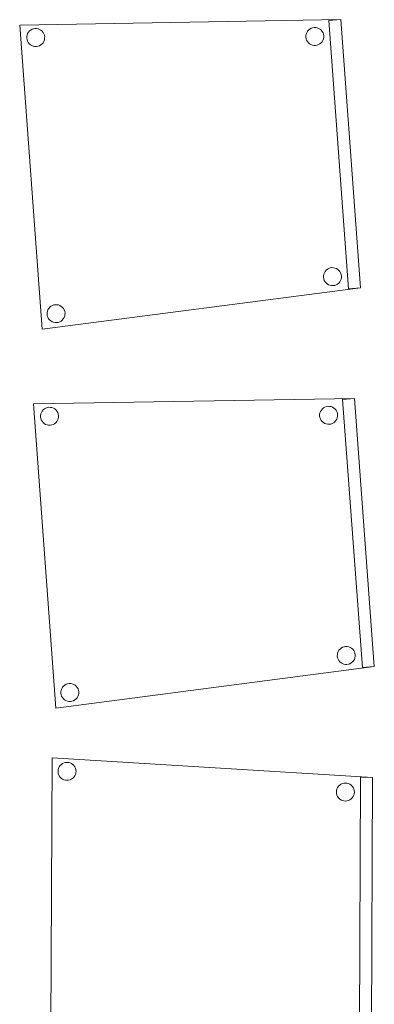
# Model space of a CAD drawing. Header units: metres. Extents: x 391.1 to 430.4, y 12.7 to 29.8.
# Tile 28 of 104: x 395.937 to 396.526, y 20.51 to 22.145. Entities that reach past the tile are written whole.
import ezdxf

# ---------------------------------------------------------------- set-up
doc = ezdxf.new("R2010")
doc.units = ezdxf.units.M
doc.layers.add('02_MOBILIARIO', color=7, linetype='Continuous', lineweight=18)

# ---------------------------------------------------------------- blocks, each defined once
blk = doc.blocks.new('Family - Cadira confident_PB-155384-02_SAN_P0')
at = {"layer": '02_MOBILIARIO', "color": 253, "true_color": 0xaaaaaa}
for p, q in [((0, 0), (0.0023, 0.5065)), ((0.0023, 0.5065), (0, 0)), ((0.0023, 0.5065), (0.5347, 0.4741)), ((0.5347, 0.4741), (0.0023, 0.5065)), ((0.0132, 0.4893), (0.0143, 0.4916)), ((0.0143, 0.4916), (0.0132, 0.4893)), ((0.0143, 0.4916), (0.0159, 0.4938)), ((0.0159, 0.4938), (0.0143, 0.4916)), ((0.0159, 0.4938), (0.0177, 0.4956)), ((0.0177, 0.4956), (0.0159, 0.4938)), ((0.0177, 0.4956), (0.0198, 0.4971)), ((0.0198, 0.4971), (0.0177, 0.4956)), ((0.0198, 0.4971), (0.0222, 0.4982)), ((0.0222, 0.4982), (0.0198, 0.4971)), ((0.0222, 0.4982), (0.0247, 0.4988)), ((0.0247, 0.4988), (0.0222, 0.4982)), ((0.0247, 0.4988), (0.0273, 0.499)), ((0.0273, 0.499), (0.0247, 0.4988)), ((0.0273, 0.499), (0.0299, 0.4988)), ((0.0299, 0.4988), (0.0273, 0.499)), ((0.0299, 0.4988), (0.0324, 0.4981)), ((0.0324, 0.4981), (0.0299, 0.4988)), ((0.0324, 0.4981), (0.0348, 0.497)), ((0.0348, 0.497), (0.0324, 0.4981)), ((0.0348, 0.497), (0.0369, 0.4955)), ((0.0369, 0.4955), (0.0348, 0.497)), ((0.0369, 0.4955), (0.0387, 0.4937)), ((0.0387, 0.4937), (0.0369, 0.4955)), ((0.0387, 0.4937), (0.0402, 0.4915)), ((0.0402, 0.4915), (0.0387, 0.4937)), ((0.0402, 0.4915), (0.0413, 0.4892)), ((0.0413, 0.4892), (0.0402, 0.4915)), ((0.0123, 0.4842), (0.0126, 0.4868)), ((0.0126, 0.4868), (0.0123, 0.4842)), ((0.0125, 0.4816), (0.0123, 0.4842)), ((0.0123, 0.4842), (0.0125, 0.4816)), ((0.0132, 0.4791), (0.0125, 0.4816)), ((0.0125, 0.4816), (0.0132, 0.4791)), ((0.0126, 0.4868), (0.0132, 0.4893)), ((0.0132, 0.4893), (0.0126, 0.4868)), ((0.0143, 0.4767), (0.0132, 0.4791)), ((0.0132, 0.4791), (0.0143, 0.4767)), ((0.0158, 0.4746), (0.0143, 0.4767)), ((0.0143, 0.4767), (0.0158, 0.4746)), ((0.0176, 0.4727), (0.0158, 0.4746)), ((0.0158, 0.4746), (0.0176, 0.4727)), ((0.0387, 0.4745), (0.0368, 0.4726)), ((0.0368, 0.4726), (0.0387, 0.4745)), ((0.0402, 0.4766), (0.0387, 0.4745)), ((0.0387, 0.4745), (0.0402, 0.4766)), ((0.0413, 0.4789), (0.0402, 0.4766)), ((0.0402, 0.4766), (0.0413, 0.4789)), ((0.0413, 0.4892), (0.042, 0.4866)), ((0.042, 0.4866), (0.0413, 0.4892)), ((0.042, 0.4814), (0.0413, 0.4789)), ((0.0413, 0.4789), (0.042, 0.4814)), ((0.042, 0.4866), (0.0422, 0.484)), ((0.0422, 0.484), (0.042, 0.4866)), ((0.0422, 0.484), (0.042, 0.4814)), ((0.042, 0.4814), (0.0422, 0.484)), ((0.0197, 0.4712), (0.0176, 0.4727)), ((0.0176, 0.4727), (0.0197, 0.4712)), ((0.0221, 0.4701), (0.0197, 0.4712)), ((0.0197, 0.4712), (0.0221, 0.4701)), ((0.0246, 0.4694), (0.0221, 0.4701)), ((0.0221, 0.4701), (0.0246, 0.4694)), ((0.0272, 0.4692), (0.0246, 0.4694)), ((0.0246, 0.4694), (0.0272, 0.4692)), ((0.0298, 0.4694), (0.0272, 0.4692)), ((0.0272, 0.4692), (0.0298, 0.4694)), ((0.0323, 0.47), (0.0298, 0.4694)), ((0.0298, 0.4694), (0.0323, 0.47)), ((0.0347, 0.4711), (0.0323, 0.47)), ((0.0323, 0.47), (0.0347, 0.4711)), ((0.0368, 0.4726), (0.0347, 0.4711)), ((0.0347, 0.4711), (0.0368, 0.4726)), ((0.4766, 0.4572), (0.4781, 0.4593)), ((0.4781, 0.4593), (0.4766, 0.4572)), ((0.4781, 0.4593), (0.48, 0.4612)), ((0.48, 0.4612), (0.4781, 0.4593)), ((0.48, 0.4612), (0.4821, 0.4627)), ((0.4821, 0.4627), (0.48, 0.4612)), ((0.4821, 0.4627), (0.4845, 0.4637)), ((0.4845, 0.4637), (0.4821, 0.4627)), ((0.4845, 0.4637), (0.487, 0.4644)), ((0.487, 0.4644), (0.4845, 0.4637)), ((0.487, 0.4644), (0.4896, 0.4646)), ((0.4896, 0.4646), (0.487, 0.4644)), ((0.4896, 0.4646), (0.4922, 0.4644)), ((0.4922, 0.4644), (0.4896, 0.4646)), ((0.4922, 0.4644), (0.4947, 0.4637)), ((0.4947, 0.4637), (0.4922, 0.4644)), ((0.4947, 0.4637), (0.497, 0.4626)), ((0.497, 0.4626), (0.4947, 0.4637)), ((0.497, 0.4626), (0.4992, 0.4611)), ((0.4992, 0.4611), (0.497, 0.4626)), ((0.4992, 0.4611), (0.501, 0.4592)), ((0.501, 0.4592), (0.4992, 0.4611)), ((0.501, 0.4592), (0.5025, 0.4571)), ((0.5025, 0.4571), (0.501, 0.4592)), ((0.5127, 0.0277), (0.5147, 0.4742)), ((0.5147, 0.4742), (0.5127, 0.0277)), ((0.5147, 0.4742), (0.5347, 0.4741)), ((0.5347, 0.4741), (0.5147, 0.4742)), ((0.5347, 0.4741), (0.5327, 0.0276)), ((0.5327, 0.0276), (0.5347, 0.4741)), ((0.5347, 0.4741), (0.5327, 0.0276)), ((0.5327, 0.0276), (0.5347, 0.4741)), ((0.4746, 0.4498), (0.4748, 0.4523)), ((0.4748, 0.4523), (0.4746, 0.4498)), ((0.4748, 0.4472), (0.4746, 0.4498)), ((0.4746, 0.4498), (0.4748, 0.4472)), ((0.4748, 0.4523), (0.4755, 0.4549)), ((0.4755, 0.4549), (0.4748, 0.4523)), ((0.4755, 0.4446), (0.4748, 0.4472)), ((0.4748, 0.4472), (0.4755, 0.4446)), ((0.4755, 0.4549), (0.4766, 0.4572)), ((0.4766, 0.4572), (0.4755, 0.4549)), ((0.4765, 0.4423), (0.4755, 0.4446)), ((0.4755, 0.4446), (0.4765, 0.4423)), ((0.478, 0.4401), (0.4765, 0.4423)), ((0.4765, 0.4423), (0.478, 0.4401)), ((0.5024, 0.4422), (0.5009, 0.44)), ((0.5009, 0.44), (0.5024, 0.4422)), ((0.5035, 0.4445), (0.5024, 0.4422)), ((0.5024, 0.4422), (0.5035, 0.4445)), ((0.5025, 0.4571), (0.5036, 0.4547)), ((0.5036, 0.4547), (0.5025, 0.4571)), ((0.5042, 0.447), (0.5035, 0.4445)), ((0.5035, 0.4445), (0.5042, 0.447)), ((0.5036, 0.4547), (0.5042, 0.4522)), ((0.5042, 0.4522), (0.5036, 0.4547)), ((0.5042, 0.4522), (0.5044, 0.4496)), ((0.5044, 0.4496), (0.5042, 0.4522)), ((0.5044, 0.4496), (0.5042, 0.447)), ((0.5042, 0.447), (0.5044, 0.4496)), ((0.4799, 0.4383), (0.478, 0.4401)), ((0.478, 0.4401), (0.4799, 0.4383)), ((0.482, 0.4368), (0.4799, 0.4383)), ((0.4799, 0.4383), (0.482, 0.4368)), ((0.4843, 0.4357), (0.482, 0.4368)), ((0.482, 0.4368), (0.4843, 0.4357)), ((0.4869, 0.435), (0.4843, 0.4357)), ((0.4843, 0.4357), (0.4869, 0.435)), ((0.4894, 0.4348), (0.4869, 0.435)), ((0.4869, 0.435), (0.4894, 0.4348)), ((0.492, 0.435), (0.4894, 0.4348)), ((0.4894, 0.4348), (0.492, 0.435)), ((0.4946, 0.4356), (0.492, 0.435)), ((0.492, 0.435), (0.4946, 0.4356)), ((0.4969, 0.4367), (0.4946, 0.4356)), ((0.4946, 0.4356), (0.4969, 0.4367)), ((0.4991, 0.4382), (0.4969, 0.4367)), ((0.4969, 0.4367), (0.4991, 0.4382)), ((0.5009, 0.44), (0.4991, 0.4382)), ((0.4991, 0.4382), (0.5009, 0.44)), ((0.4728, 0.0498), (0.473, 0.0524)), ((0.473, 0.0524), (0.4728, 0.0498)), ((0.473, 0.0472), (0.4728, 0.0498)), ((0.4728, 0.0498), (0.473, 0.0472)), ((0.473, 0.0524), (0.4737, 0.0549)), ((0.4737, 0.0549), (0.473, 0.0524)), ((0.4737, 0.0549), (0.4748, 0.0572)), ((0.4748, 0.0572), (0.4737, 0.0549)), ((0.4748, 0.0572), (0.4763, 0.0593)), ((0.4763, 0.0593), (0.4748, 0.0572)), ((0.4763, 0.0593), (0.4782, 0.0612)), ((0.4782, 0.0612), (0.4763, 0.0593)), ((0.4782, 0.0612), (0.4803, 0.0627)), ((0.4803, 0.0627), (0.4782, 0.0612)), ((0.4803, 0.0627), (0.4827, 0.0638)), ((0.4827, 0.0638), (0.4803, 0.0627)), ((0.4827, 0.0638), (0.4852, 0.0644)), ((0.4852, 0.0644), (0.4827, 0.0638)), ((0.4852, 0.0644), (0.4878, 0.0646)), ((0.4878, 0.0646), (0.4852, 0.0644)), ((0.4878, 0.0646), (0.4904, 0.0644)), ((0.4904, 0.0644), (0.4878, 0.0646)), ((0.4904, 0.0644), (0.4929, 0.0637)), ((0.4929, 0.0637), (0.4904, 0.0644)), ((0.4929, 0.0637), (0.4953, 0.0626)), ((0.4953, 0.0626), (0.4929, 0.0637)), ((0.4953, 0.0626), (0.4974, 0.0611)), ((0.4974, 0.0611), (0.4953, 0.0626)), ((0.4974, 0.0611), (0.4992, 0.0592)), ((0.4992, 0.0592), (0.4974, 0.0611)), ((0.4992, 0.0592), (0.5007, 0.0571)), ((0.5007, 0.0571), (0.4992, 0.0592)), ((0.5007, 0.0571), (0.5018, 0.0547)), ((0.5018, 0.0547), (0.5007, 0.0571)), ((0.5018, 0.0547), (0.5025, 0.0522)), ((0.5025, 0.0522), (0.5018, 0.0547)), ((0.5027, 0.0496), (0.5024, 0.047)), ((0.5024, 0.047), (0.5027, 0.0496)), ((0.5025, 0.0522), (0.5027, 0.0496)), ((0.5027, 0.0496), (0.5025, 0.0522)), ((0.0123, 0.0316), (0.0138, 0.0338)), ((0.0138, 0.0338), (0.0123, 0.0316)), ((0.0138, 0.0338), (0.0157, 0.0356)), ((0.0157, 0.0356), (0.0138, 0.0338)), ((0.0157, 0.0356), (0.0178, 0.0371)), ((0.0178, 0.0371), (0.0157, 0.0356)), ((0.0178, 0.0371), (0.0202, 0.0382)), ((0.0202, 0.0382), (0.0178, 0.0371)), ((0.0202, 0.0382), (0.0227, 0.0388)), ((0.0227, 0.0388), (0.0202, 0.0382)), ((0.0227, 0.0388), (0.0253, 0.0391)), ((0.0253, 0.0391), (0.0227, 0.0388)), ((0.0253, 0.0391), (0.0279, 0.0388)), ((0.0279, 0.0388), (0.0253, 0.0391)), ((0.0279, 0.0388), (0.0304, 0.0381)), ((0.0304, 0.0381), (0.0279, 0.0388)), ((0.0304, 0.0381), (0.0327, 0.037)), ((0.0327, 0.037), (0.0304, 0.0381)), ((0.0327, 0.037), (0.0349, 0.0355)), ((0.0349, 0.0355), (0.0327, 0.037)), ((0.0349, 0.0355), (0.0367, 0.0337)), ((0.0367, 0.0337), (0.0349, 0.0355)), ((0.0367, 0.0337), (0.0382, 0.0315)), ((0.0382, 0.0315), (0.0367, 0.0337)), ((0.4737, 0.0446), (0.473, 0.0472)), ((0.473, 0.0472), (0.4737, 0.0446)), ((0.4748, 0.0423), (0.4737, 0.0446)), ((0.4737, 0.0446), (0.4748, 0.0423)), ((0.4762, 0.0401), (0.4748, 0.0423)), ((0.4748, 0.0423), (0.4762, 0.0401)), ((0.4781, 0.0383), (0.4762, 0.0401)), ((0.4762, 0.0401), (0.4781, 0.0383)), ((0.4802, 0.0368), (0.4781, 0.0383)), ((0.4781, 0.0383), (0.4802, 0.0368)), ((0.4826, 0.0357), (0.4802, 0.0368)), ((0.4802, 0.0368), (0.4826, 0.0357)), ((0.4851, 0.035), (0.4826, 0.0357)), ((0.4826, 0.0357), (0.4851, 0.035)), ((0.4877, 0.0348), (0.4851, 0.035)), ((0.4851, 0.035), (0.4877, 0.0348)), ((0.4903, 0.035), (0.4877, 0.0348)), ((0.4877, 0.0348), (0.4903, 0.035)), ((0.4928, 0.0356), (0.4903, 0.035)), ((0.4903, 0.035), (0.4928, 0.0356)), ((0.4951, 0.0367), (0.4928, 0.0356)), ((0.4928, 0.0356), (0.4951, 0.0367)), ((0.4973, 0.0382), (0.4951, 0.0367)), ((0.4951, 0.0367), (0.4973, 0.0382)), ((0.4991, 0.04), (0.4973, 0.0382)), ((0.4973, 0.0382), (0.4991, 0.04)), ((0.5006, 0.0422), (0.4991, 0.04)), ((0.4991, 0.04), (0.5006, 0.0422)), ((0.5017, 0.0445), (0.5006, 0.0422)), ((0.5006, 0.0422), (0.5017, 0.0445)), ((0.5024, 0.047), (0.5017, 0.0445)), ((0.5017, 0.0445), (0.5024, 0.047)), ((0.5327, 0.0276), (0, 0)), ((0, 0), (0.5327, 0.0276)), ((0.0103, 0.0242), (0.0105, 0.0268)), ((0.0105, 0.0268), (0.0103, 0.0242)), ((0.0105, 0.0216), (0.0103, 0.0242)), ((0.0103, 0.0242), (0.0105, 0.0216)), ((0.0105, 0.0268), (0.0112, 0.0293)), ((0.0112, 0.0293), (0.0105, 0.0268)), ((0.0111, 0.0191), (0.0105, 0.0216)), ((0.0105, 0.0216), (0.0111, 0.0191)), ((0.0122, 0.0167), (0.0111, 0.0191)), ((0.0111, 0.0191), (0.0122, 0.0167)), ((0.0112, 0.0293), (0.0123, 0.0316)), ((0.0123, 0.0316), (0.0112, 0.0293)), ((0.0137, 0.0146), (0.0122, 0.0167)), ((0.0122, 0.0167), (0.0137, 0.0146)), ((0.0381, 0.0166), (0.0366, 0.0145)), ((0.0366, 0.0145), (0.0381, 0.0166)), ((0.0392, 0.0189), (0.0381, 0.0166)), ((0.0381, 0.0166), (0.0392, 0.0189)), ((0.0382, 0.0315), (0.0393, 0.0292)), ((0.0393, 0.0292), (0.0382, 0.0315)), ((0.0399, 0.0215), (0.0392, 0.0189)), ((0.0392, 0.0189), (0.0399, 0.0215)), ((0.0393, 0.0292), (0.0399, 0.0266)), ((0.0399, 0.0266), (0.0393, 0.0292)), ((0.0399, 0.0266), (0.0401, 0.024)), ((0.0401, 0.024), (0.0399, 0.0266)), ((0.0401, 0.024), (0.0399, 0.0215)), ((0.0399, 0.0215), (0.0401, 0.024)), ((0.5327, 0.0276), (0.5127, 0.0277)), ((0.5127, 0.0277), (0.5327, 0.0276)), ((0.0156, 0.0127), (0.0137, 0.0146)), ((0.0137, 0.0146), (0.0156, 0.0127)), ((0.0177, 0.0112), (0.0156, 0.0127)), ((0.0156, 0.0127), (0.0177, 0.0112)), ((0.02, 0.0101), (0.0177, 0.0112)), ((0.0177, 0.0112), (0.02, 0.0101)), ((0.0225, 0.0094), (0.02, 0.0101)), ((0.02, 0.0101), (0.0225, 0.0094)), ((0.0251, 0.0092), (0.0225, 0.0094)), ((0.0225, 0.0094), (0.0251, 0.0092)), ((0.0277, 0.0094), (0.0251, 0.0092)), ((0.0251, 0.0092), (0.0277, 0.0094)), ((0.0303, 0.0101), (0.0277, 0.0094)), ((0.0277, 0.0094), (0.0303, 0.0101)), ((0.0326, 0.0111), (0.0303, 0.0101)), ((0.0303, 0.0101), (0.0326, 0.0111)), ((0.0348, 0.0126), (0.0326, 0.0111)), ((0.0326, 0.0111), (0.0348, 0.0126)), ((0.0366, 0.0145), (0.0348, 0.0126)), ((0.0348, 0.0126), (0.0366, 0.0145))]:
    blk.add_line(p, q, dxfattribs=at)
blk = doc.blocks.new('Family - Cadira confident_PB-155692-02_SAN_P0')
at = {"layer": '02_MOBILIARIO', "color": 253, "true_color": 0xaaaaaa}
for p, q in [((0, 0.5052), (0.5334, 0.5143)), ((0.5334, 0.5143), (0, 0.5052)), ((0.5134, 0.5128), (0.5334, 0.5143)), ((0.5334, 0.5143), (0.5134, 0.5128)), ((0.5462, 0.0675), (0.5134, 0.5128)), ((0.5134, 0.5128), (0.5462, 0.0675)), ((0.5334, 0.5143), (0.5661, 0.069)), ((0.5661, 0.069), (0.5334, 0.5143)), ((0.5334, 0.5143), (0.5661, 0.069)), ((0.5661, 0.069), (0.5334, 0.5143)), ((0.0371, 0), (0, 0.5052)), ((0, 0.5052), (0.0371, 0)), ((0.0123, 0.4888), (0.0132, 0.4913)), ((0.0132, 0.4913), (0.0123, 0.4888)), ((0.0132, 0.4913), (0.0145, 0.4935)), ((0.0145, 0.4935), (0.0132, 0.4913)), ((0.0145, 0.4935), (0.0162, 0.4955)), ((0.0162, 0.4955), (0.0145, 0.4935)), ((0.0162, 0.4955), (0.0183, 0.4971)), ((0.0183, 0.4971), (0.0162, 0.4955)), ((0.0183, 0.4971), (0.0205, 0.4984)), ((0.0205, 0.4984), (0.0183, 0.4971)), ((0.0205, 0.4984), (0.023, 0.4992)), ((0.023, 0.4992), (0.0205, 0.4984)), ((0.023, 0.4992), (0.0256, 0.4997)), ((0.0256, 0.4997), (0.023, 0.4992)), ((0.0256, 0.4997), (0.0282, 0.4996)), ((0.0282, 0.4996), (0.0256, 0.4997)), ((0.0282, 0.4996), (0.0307, 0.4991)), ((0.0307, 0.4991), (0.0282, 0.4996)), ((0.0307, 0.4991), (0.0332, 0.4982)), ((0.0332, 0.4982), (0.0307, 0.4991)), ((0.0332, 0.4982), (0.0354, 0.4969)), ((0.0354, 0.4969), (0.0332, 0.4982)), ((0.0354, 0.4969), (0.0374, 0.4952)), ((0.0374, 0.4952), (0.0354, 0.4969)), ((0.0374, 0.4952), (0.039, 0.4932)), ((0.039, 0.4932), (0.0374, 0.4952)), ((0.039, 0.4932), (0.0403, 0.4909)), ((0.0403, 0.4909), (0.039, 0.4932)), ((0.0403, 0.4909), (0.0411, 0.4884)), ((0.0411, 0.4884), (0.0403, 0.4909)), ((0.4758, 0.4904), (0.4767, 0.4929)), ((0.4767, 0.4929), (0.4758, 0.4904)), ((0.4767, 0.4929), (0.4781, 0.4951)), ((0.4781, 0.4951), (0.4767, 0.4929)), ((0.4781, 0.4951), (0.4798, 0.4971)), ((0.4798, 0.4971), (0.4781, 0.4951)), ((0.4798, 0.4971), (0.4818, 0.4987)), ((0.4818, 0.4987), (0.4798, 0.4971)), ((0.4818, 0.4987), (0.4841, 0.5)), ((0.4841, 0.5), (0.4818, 0.4987)), ((0.4841, 0.5), (0.4865, 0.5009)), ((0.4865, 0.5009), (0.4841, 0.5)), ((0.4865, 0.5009), (0.4891, 0.5013)), ((0.4891, 0.5013), (0.4865, 0.5009)), ((0.4891, 0.5013), (0.4917, 0.5012)), ((0.4917, 0.5012), (0.4891, 0.5013)), ((0.4917, 0.5012), (0.4943, 0.5008)), ((0.4943, 0.5008), (0.4917, 0.5012)), ((0.4943, 0.5008), (0.4967, 0.4998)), ((0.4967, 0.4998), (0.4943, 0.5008)), ((0.4967, 0.4998), (0.4989, 0.4985)), ((0.4989, 0.4985), (0.4967, 0.4998)), ((0.4989, 0.4985), (0.5009, 0.4968)), ((0.5009, 0.4968), (0.4989, 0.4985)), ((0.5009, 0.4968), (0.5026, 0.4948)), ((0.5026, 0.4948), (0.5009, 0.4968)), ((0.5026, 0.4948), (0.5038, 0.4925)), ((0.5038, 0.4925), (0.5026, 0.4948)), ((0.5038, 0.4925), (0.5047, 0.49)), ((0.5047, 0.49), (0.5038, 0.4925)), ((0.0118, 0.4863), (0.0123, 0.4888)), ((0.0123, 0.4888), (0.0118, 0.4863)), ((0.0118, 0.4837), (0.0118, 0.4863)), ((0.0118, 0.4863), (0.0118, 0.4837)), ((0.0122, 0.4811), (0.0118, 0.4837)), ((0.0118, 0.4837), (0.0122, 0.4811)), ((0.013, 0.4786), (0.0122, 0.4811)), ((0.0122, 0.4811), (0.013, 0.4786)), ((0.0143, 0.4764), (0.013, 0.4786)), ((0.013, 0.4786), (0.0143, 0.4764)), ((0.016, 0.4743), (0.0143, 0.4764)), ((0.0143, 0.4764), (0.016, 0.4743)), ((0.0179, 0.4726), (0.016, 0.4743)), ((0.016, 0.4743), (0.0179, 0.4726)), ((0.0388, 0.476), (0.0371, 0.4741)), ((0.0371, 0.4741), (0.0388, 0.476)), ((0.0401, 0.4783), (0.0388, 0.476)), ((0.0388, 0.476), (0.0401, 0.4783)), ((0.041, 0.4807), (0.0401, 0.4783)), ((0.0401, 0.4783), (0.041, 0.4807)), ((0.0415, 0.4833), (0.041, 0.4807)), ((0.041, 0.4807), (0.0415, 0.4833)), ((0.0411, 0.4884), (0.0416, 0.4859)), ((0.0416, 0.4859), (0.0411, 0.4884)), ((0.0416, 0.4859), (0.0415, 0.4833)), ((0.0415, 0.4833), (0.0416, 0.4859)), ((0.4753, 0.4879), (0.4758, 0.4904)), ((0.4758, 0.4904), (0.4753, 0.4879)), ((0.4753, 0.4853), (0.4753, 0.4879)), ((0.4753, 0.4879), (0.4753, 0.4853)), ((0.4757, 0.4827), (0.4753, 0.4853)), ((0.4753, 0.4853), (0.4757, 0.4827)), ((0.4766, 0.4803), (0.4757, 0.4827)), ((0.4757, 0.4827), (0.4766, 0.4803)), ((0.4778, 0.478), (0.4766, 0.4803)), ((0.4766, 0.4803), (0.4778, 0.478)), ((0.4795, 0.476), (0.4778, 0.478)), ((0.4778, 0.478), (0.4795, 0.476)), ((0.4815, 0.4743), (0.4795, 0.476)), ((0.4795, 0.476), (0.4815, 0.4743)), ((0.4837, 0.4729), (0.4815, 0.4743)), ((0.4815, 0.4743), (0.4837, 0.4729)), ((0.5006, 0.4757), (0.4986, 0.474)), ((0.4986, 0.474), (0.5006, 0.4757)), ((0.5023, 0.4776), (0.5006, 0.4757)), ((0.5006, 0.4757), (0.5023, 0.4776)), ((0.5036, 0.4799), (0.5023, 0.4776)), ((0.5023, 0.4776), (0.5036, 0.4799)), ((0.5046, 0.4823), (0.5036, 0.4799)), ((0.5036, 0.4799), (0.5046, 0.4823)), ((0.5051, 0.4849), (0.5046, 0.4823)), ((0.5046, 0.4823), (0.5051, 0.4849)), ((0.5047, 0.49), (0.5051, 0.4875)), ((0.5051, 0.4875), (0.5047, 0.49)), ((0.5051, 0.4875), (0.5051, 0.4849)), ((0.5051, 0.4849), (0.5051, 0.4875)), ((0.0202, 0.4713), (0.0179, 0.4726)), ((0.0179, 0.4726), (0.0202, 0.4713)), ((0.0226, 0.4704), (0.0202, 0.4713)), ((0.0202, 0.4713), (0.0226, 0.4704)), ((0.0252, 0.4699), (0.0226, 0.4704)), ((0.0226, 0.4704), (0.0252, 0.4699)), ((0.0278, 0.4699), (0.0252, 0.4699)), ((0.0252, 0.4699), (0.0278, 0.4699)), ((0.0303, 0.4703), (0.0278, 0.4699)), ((0.0278, 0.4699), (0.0303, 0.4703)), ((0.0328, 0.4711), (0.0303, 0.4703)), ((0.0303, 0.4703), (0.0328, 0.4711)), ((0.0351, 0.4724), (0.0328, 0.4711)), ((0.0328, 0.4711), (0.0351, 0.4724)), ((0.0371, 0.4741), (0.0351, 0.4724)), ((0.0351, 0.4724), (0.0371, 0.4741)), ((0.4861, 0.472), (0.4837, 0.4729)), ((0.4837, 0.4729), (0.4861, 0.472)), ((0.4887, 0.4715), (0.4861, 0.472)), ((0.4861, 0.472), (0.4887, 0.4715)), ((0.4913, 0.4715), (0.4887, 0.4715)), ((0.4887, 0.4715), (0.4913, 0.4715)), ((0.4939, 0.4719), (0.4913, 0.4715)), ((0.4913, 0.4715), (0.4939, 0.4719)), ((0.4963, 0.4728), (0.4939, 0.4719)), ((0.4939, 0.4719), (0.4963, 0.4728)), ((0.4986, 0.474), (0.4963, 0.4728)), ((0.4963, 0.4728), (0.4986, 0.474)), ((0.5074, 0.0962), (0.5091, 0.0982)), ((0.5091, 0.0982), (0.5074, 0.0962)), ((0.5091, 0.0982), (0.5111, 0.0998)), ((0.5111, 0.0998), (0.5091, 0.0982)), ((0.5111, 0.0998), (0.5134, 0.1011)), ((0.5134, 0.1011), (0.5111, 0.0998)), ((0.5134, 0.1011), (0.5159, 0.1019)), ((0.5159, 0.1019), (0.5134, 0.1011)), ((0.5159, 0.1019), (0.5184, 0.1024)), ((0.5184, 0.1024), (0.5159, 0.1019)), ((0.5184, 0.1024), (0.521, 0.1023)), ((0.521, 0.1023), (0.5184, 0.1024)), ((0.521, 0.1023), (0.5236, 0.1018)), ((0.5236, 0.1018), (0.521, 0.1023)), ((0.5236, 0.1018), (0.526, 0.1009)), ((0.526, 0.1009), (0.5236, 0.1018)), ((0.526, 0.1009), (0.5283, 0.0996)), ((0.5283, 0.0996), (0.526, 0.1009)), ((0.5283, 0.0996), (0.5302, 0.0979)), ((0.5302, 0.0979), (0.5283, 0.0996)), ((0.5046, 0.0864), (0.5047, 0.089)), ((0.5047, 0.089), (0.5046, 0.0864)), ((0.505, 0.0838), (0.5046, 0.0864)), ((0.5046, 0.0864), (0.505, 0.0838)), ((0.5047, 0.089), (0.5051, 0.0915)), ((0.5051, 0.0915), (0.5047, 0.089)), ((0.5059, 0.0813), (0.505, 0.0838)), ((0.505, 0.0838), (0.5059, 0.0813)), ((0.5051, 0.0915), (0.5061, 0.094)), ((0.5061, 0.094), (0.5051, 0.0915)), ((0.5061, 0.094), (0.5074, 0.0962)), ((0.5074, 0.0962), (0.5061, 0.094)), ((0.5302, 0.0979), (0.5319, 0.0959)), ((0.5319, 0.0959), (0.5302, 0.0979)), ((0.5319, 0.0959), (0.5331, 0.0936)), ((0.5331, 0.0936), (0.5319, 0.0959)), ((0.5339, 0.0834), (0.533, 0.081)), ((0.533, 0.081), (0.5339, 0.0834)), ((0.5331, 0.0936), (0.534, 0.0911)), ((0.534, 0.0911), (0.5331, 0.0936)), ((0.5344, 0.0859), (0.5339, 0.0834)), ((0.5339, 0.0834), (0.5344, 0.0859)), ((0.534, 0.0911), (0.5344, 0.0885)), ((0.5344, 0.0885), (0.534, 0.0911)), ((0.5344, 0.0885), (0.5344, 0.0859)), ((0.5344, 0.0859), (0.5344, 0.0885)), ((0.5661, 0.069), (0.0371, 0)), ((0.0371, 0), (0.5661, 0.069)), ((0.5072, 0.0791), (0.5059, 0.0813)), ((0.5059, 0.0813), (0.5072, 0.0791)), ((0.5088, 0.077), (0.5072, 0.0791)), ((0.5072, 0.0791), (0.5088, 0.077)), ((0.5108, 0.0753), (0.5088, 0.077)), ((0.5088, 0.077), (0.5108, 0.0753)), ((0.513, 0.074), (0.5108, 0.0753)), ((0.5108, 0.0753), (0.513, 0.074)), ((0.5154, 0.0731), (0.513, 0.074)), ((0.513, 0.074), (0.5154, 0.0731)), ((0.518, 0.0726), (0.5154, 0.0731)), ((0.5154, 0.0731), (0.518, 0.0726)), ((0.5206, 0.0726), (0.518, 0.0726)), ((0.518, 0.0726), (0.5206, 0.0726)), ((0.5232, 0.073), (0.5206, 0.0726)), ((0.5206, 0.0726), (0.5232, 0.073)), ((0.5256, 0.0738), (0.5232, 0.073)), ((0.5232, 0.073), (0.5256, 0.0738)), ((0.5279, 0.0751), (0.5256, 0.0738)), ((0.5256, 0.0738), (0.5279, 0.0751)), ((0.5299, 0.0767), (0.5279, 0.0751)), ((0.5279, 0.0751), (0.5299, 0.0767)), ((0.5316, 0.0787), (0.5299, 0.0767)), ((0.5299, 0.0767), (0.5316, 0.0787)), ((0.533, 0.081), (0.5316, 0.0787)), ((0.5316, 0.0787), (0.533, 0.081)), ((0.5661, 0.069), (0.5462, 0.0675)), ((0.5462, 0.0675), (0.5661, 0.069)), ((0.0469, 0.0325), (0.0483, 0.0347)), ((0.0483, 0.0347), (0.0469, 0.0325)), ((0.0483, 0.0347), (0.05, 0.0367)), ((0.05, 0.0367), (0.0483, 0.0347)), ((0.05, 0.0367), (0.052, 0.0384)), ((0.052, 0.0384), (0.05, 0.0367)), ((0.052, 0.0384), (0.0543, 0.0396)), ((0.0543, 0.0396), (0.052, 0.0384)), ((0.0543, 0.0396), (0.0567, 0.0405)), ((0.0567, 0.0405), (0.0543, 0.0396)), ((0.0567, 0.0405), (0.0593, 0.0409)), ((0.0593, 0.0409), (0.0567, 0.0405)), ((0.0593, 0.0409), (0.0619, 0.0409)), ((0.0619, 0.0409), (0.0593, 0.0409)), ((0.0619, 0.0409), (0.0644, 0.0404)), ((0.0644, 0.0404), (0.0619, 0.0409)), ((0.0644, 0.0404), (0.0669, 0.0394)), ((0.0669, 0.0394), (0.0644, 0.0404)), ((0.0669, 0.0394), (0.0691, 0.0381)), ((0.0691, 0.0381), (0.0669, 0.0394)), ((0.0691, 0.0381), (0.0711, 0.0364)), ((0.0711, 0.0364), (0.0691, 0.0381)), ((0.0711, 0.0364), (0.0727, 0.0344)), ((0.0727, 0.0344), (0.0711, 0.0364)), ((0.0727, 0.0344), (0.074, 0.0321)), ((0.074, 0.0321), (0.0727, 0.0344)), ((0.0455, 0.0275), (0.046, 0.0301)), ((0.046, 0.0301), (0.0455, 0.0275)), ((0.0455, 0.0249), (0.0455, 0.0275)), ((0.0455, 0.0275), (0.0455, 0.0249)), ((0.0459, 0.0223), (0.0455, 0.0249)), ((0.0455, 0.0249), (0.0459, 0.0223)), ((0.0468, 0.0199), (0.0459, 0.0223)), ((0.0459, 0.0223), (0.0468, 0.0199)), ((0.046, 0.0301), (0.0469, 0.0325)), ((0.0469, 0.0325), (0.046, 0.0301)), ((0.048, 0.0176), (0.0468, 0.0199)), ((0.0468, 0.0199), (0.048, 0.0176)), ((0.0497, 0.0156), (0.048, 0.0176)), ((0.048, 0.0176), (0.0497, 0.0156)), ((0.0725, 0.0173), (0.0708, 0.0153)), ((0.0708, 0.0153), (0.0725, 0.0173)), ((0.0738, 0.0195), (0.0725, 0.0173)), ((0.0725, 0.0173), (0.0738, 0.0195)), ((0.0748, 0.0219), (0.0738, 0.0195)), ((0.0738, 0.0195), (0.0748, 0.0219)), ((0.074, 0.0321), (0.0749, 0.0297)), ((0.0749, 0.0297), (0.074, 0.0321)), ((0.0752, 0.0245), (0.0748, 0.0219)), ((0.0748, 0.0219), (0.0752, 0.0245)), ((0.0749, 0.0297), (0.0753, 0.0271)), ((0.0753, 0.0271), (0.0749, 0.0297)), ((0.0753, 0.0271), (0.0752, 0.0245)), ((0.0752, 0.0245), (0.0753, 0.0271)), ((0.0516, 0.0139), (0.0497, 0.0156)), ((0.0497, 0.0156), (0.0516, 0.0139)), ((0.0539, 0.0126), (0.0516, 0.0139)), ((0.0516, 0.0139), (0.0539, 0.0126)), ((0.0563, 0.0116), (0.0539, 0.0126)), ((0.0539, 0.0126), (0.0563, 0.0116)), ((0.0589, 0.0111), (0.0563, 0.0116)), ((0.0563, 0.0116), (0.0589, 0.0111)), ((0.0615, 0.0111), (0.0589, 0.0111)), ((0.0589, 0.0111), (0.0615, 0.0111)), ((0.064, 0.0115), (0.0615, 0.0111)), ((0.0615, 0.0111), (0.064, 0.0115)), ((0.0665, 0.0124), (0.064, 0.0115)), ((0.064, 0.0115), (0.0665, 0.0124)), ((0.0688, 0.0136), (0.0665, 0.0124)), ((0.0665, 0.0124), (0.0688, 0.0136)), ((0.0708, 0.0153), (0.0688, 0.0136)), ((0.0688, 0.0136), (0.0708, 0.0153))]:
    blk.add_line(p, q, dxfattribs=at)
blk = doc.blocks.new('Family - Cadira confident_PB-155761-02_SAN_P0')
at = {"layer": '02_MOBILIARIO', "color": 253, "true_color": 0xaaaaaa}
for p, q in [((0, 0.5052), (0.5334, 0.5143)), ((0.5334, 0.5143), (0, 0.5052)), ((0.5134, 0.5128), (0.5334, 0.5143)), ((0.5334, 0.5143), (0.5134, 0.5128)), ((0.5462, 0.0675), (0.5134, 0.5128)), ((0.5134, 0.5128), (0.5462, 0.0675)), ((0.5334, 0.5143), (0.5661, 0.069)), ((0.5661, 0.069), (0.5334, 0.5143)), ((0.5334, 0.5143), (0.5661, 0.069)), ((0.5661, 0.069), (0.5334, 0.5143)), ((0.0371, 0), (0, 0.5052)), ((0, 0.5052), (0.0371, 0)), ((0.0123, 0.4888), (0.0132, 0.4913)), ((0.0132, 0.4913), (0.0123, 0.4888)), ((0.0132, 0.4913), (0.0145, 0.4935)), ((0.0145, 0.4935), (0.0132, 0.4913)), ((0.0145, 0.4935), (0.0162, 0.4955)), ((0.0162, 0.4955), (0.0145, 0.4935)), ((0.0162, 0.4955), (0.0183, 0.4971)), ((0.0183, 0.4971), (0.0162, 0.4955)), ((0.0183, 0.4971), (0.0205, 0.4984)), ((0.0205, 0.4984), (0.0183, 0.4971)), ((0.0205, 0.4984), (0.023, 0.4992)), ((0.023, 0.4992), (0.0205, 0.4984)), ((0.023, 0.4992), (0.0256, 0.4997)), ((0.0256, 0.4997), (0.023, 0.4992)), ((0.0256, 0.4997), (0.0282, 0.4996)), ((0.0282, 0.4996), (0.0256, 0.4997)), ((0.0282, 0.4996), (0.0307, 0.4991)), ((0.0307, 0.4991), (0.0282, 0.4996)), ((0.0307, 0.4991), (0.0332, 0.4982)), ((0.0332, 0.4982), (0.0307, 0.4991)), ((0.0332, 0.4982), (0.0354, 0.4969)), ((0.0354, 0.4969), (0.0332, 0.4982)), ((0.0354, 0.4969), (0.0374, 0.4952)), ((0.0374, 0.4952), (0.0354, 0.4969)), ((0.0374, 0.4952), (0.039, 0.4932)), ((0.039, 0.4932), (0.0374, 0.4952)), ((0.039, 0.4932), (0.0403, 0.4909)), ((0.0403, 0.4909), (0.039, 0.4932)), ((0.0403, 0.4909), (0.0411, 0.4884)), ((0.0411, 0.4884), (0.0403, 0.4909)), ((0.4758, 0.4904), (0.4767, 0.4929)), ((0.4767, 0.4929), (0.4758, 0.4904)), ((0.4767, 0.4929), (0.4781, 0.4951)), ((0.4781, 0.4951), (0.4767, 0.4929)), ((0.4781, 0.4951), (0.4798, 0.4971)), ((0.4798, 0.4971), (0.4781, 0.4951)), ((0.4798, 0.4971), (0.4818, 0.4987)), ((0.4818, 0.4987), (0.4798, 0.4971)), ((0.4818, 0.4987), (0.4841, 0.5)), ((0.4841, 0.5), (0.4818, 0.4987)), ((0.4841, 0.5), (0.4865, 0.5009)), ((0.4865, 0.5009), (0.4841, 0.5)), ((0.4865, 0.5009), (0.4891, 0.5013)), ((0.4891, 0.5013), (0.4865, 0.5009)), ((0.4891, 0.5013), (0.4917, 0.5012)), ((0.4917, 0.5012), (0.4891, 0.5013)), ((0.4917, 0.5012), (0.4943, 0.5008)), ((0.4943, 0.5008), (0.4917, 0.5012)), ((0.4943, 0.5008), (0.4967, 0.4998)), ((0.4967, 0.4998), (0.4943, 0.5008)), ((0.4967, 0.4998), (0.4989, 0.4985)), ((0.4989, 0.4985), (0.4967, 0.4998)), ((0.4989, 0.4985), (0.5009, 0.4968)), ((0.5009, 0.4968), (0.4989, 0.4985)), ((0.5009, 0.4968), (0.5026, 0.4948)), ((0.5026, 0.4948), (0.5009, 0.4968)), ((0.5026, 0.4948), (0.5038, 0.4925)), ((0.5038, 0.4925), (0.5026, 0.4948)), ((0.5038, 0.4925), (0.5047, 0.49)), ((0.5047, 0.49), (0.5038, 0.4925)), ((0.0118, 0.4863), (0.0123, 0.4888)), ((0.0123, 0.4888), (0.0118, 0.4863)), ((0.0118, 0.4837), (0.0118, 0.4863)), ((0.0118, 0.4863), (0.0118, 0.4837)), ((0.0122, 0.4811), (0.0118, 0.4837)), ((0.0118, 0.4837), (0.0122, 0.4811)), ((0.013, 0.4786), (0.0122, 0.4811)), ((0.0122, 0.4811), (0.013, 0.4786)), ((0.0143, 0.4764), (0.013, 0.4786)), ((0.013, 0.4786), (0.0143, 0.4764)), ((0.016, 0.4743), (0.0143, 0.4764)), ((0.0143, 0.4764), (0.016, 0.4743)), ((0.0179, 0.4726), (0.016, 0.4743)), ((0.016, 0.4743), (0.0179, 0.4726)), ((0.0388, 0.476), (0.0371, 0.4741)), ((0.0371, 0.4741), (0.0388, 0.476)), ((0.0401, 0.4783), (0.0388, 0.476)), ((0.0388, 0.476), (0.0401, 0.4783)), ((0.041, 0.4807), (0.0401, 0.4783)), ((0.0401, 0.4783), (0.041, 0.4807)), ((0.0415, 0.4833), (0.041, 0.4807)), ((0.041, 0.4807), (0.0415, 0.4833)), ((0.0411, 0.4884), (0.0416, 0.4859)), ((0.0416, 0.4859), (0.0411, 0.4884)), ((0.0416, 0.4859), (0.0415, 0.4833)), ((0.0415, 0.4833), (0.0416, 0.4859)), ((0.4753, 0.4879), (0.4758, 0.4904)), ((0.4758, 0.4904), (0.4753, 0.4879)), ((0.4753, 0.4853), (0.4753, 0.4879)), ((0.4753, 0.4879), (0.4753, 0.4853)), ((0.4757, 0.4827), (0.4753, 0.4853)), ((0.4753, 0.4853), (0.4757, 0.4827)), ((0.4766, 0.4803), (0.4757, 0.4827)), ((0.4757, 0.4827), (0.4766, 0.4803)), ((0.4778, 0.478), (0.4766, 0.4803)), ((0.4766, 0.4803), (0.4778, 0.478)), ((0.4795, 0.476), (0.4778, 0.478)), ((0.4778, 0.478), (0.4795, 0.476)), ((0.4815, 0.4743), (0.4795, 0.476)), ((0.4795, 0.476), (0.4815, 0.4743)), ((0.4837, 0.4729), (0.4815, 0.4743)), ((0.4815, 0.4743), (0.4837, 0.4729)), ((0.5006, 0.4757), (0.4986, 0.474)), ((0.4986, 0.474), (0.5006, 0.4757)), ((0.5023, 0.4776), (0.5006, 0.4757)), ((0.5006, 0.4757), (0.5023, 0.4776)), ((0.5036, 0.4799), (0.5023, 0.4776)), ((0.5023, 0.4776), (0.5036, 0.4799)), ((0.5046, 0.4823), (0.5036, 0.4799)), ((0.5036, 0.4799), (0.5046, 0.4823)), ((0.5051, 0.4849), (0.5046, 0.4823)), ((0.5046, 0.4823), (0.5051, 0.4849)), ((0.5047, 0.49), (0.5051, 0.4875)), ((0.5051, 0.4875), (0.5047, 0.49)), ((0.5051, 0.4875), (0.5051, 0.4849)), ((0.5051, 0.4849), (0.5051, 0.4875)), ((0.0202, 0.4713), (0.0179, 0.4726)), ((0.0179, 0.4726), (0.0202, 0.4713)), ((0.0226, 0.4704), (0.0202, 0.4713)), ((0.0202, 0.4713), (0.0226, 0.4704)), ((0.0252, 0.4699), (0.0226, 0.4704)), ((0.0226, 0.4704), (0.0252, 0.4699)), ((0.0278, 0.4699), (0.0252, 0.4699)), ((0.0252, 0.4699), (0.0278, 0.4699)), ((0.0303, 0.4703), (0.0278, 0.4699)), ((0.0278, 0.4699), (0.0303, 0.4703)), ((0.0328, 0.4711), (0.0303, 0.4703)), ((0.0303, 0.4703), (0.0328, 0.4711)), ((0.0351, 0.4724), (0.0328, 0.4711)), ((0.0328, 0.4711), (0.0351, 0.4724)), ((0.0371, 0.4741), (0.0351, 0.4724)), ((0.0351, 0.4724), (0.0371, 0.4741)), ((0.4861, 0.472), (0.4837, 0.4729)), ((0.4837, 0.4729), (0.4861, 0.472)), ((0.4887, 0.4715), (0.4861, 0.472)), ((0.4861, 0.472), (0.4887, 0.4715)), ((0.4913, 0.4715), (0.4887, 0.4715)), ((0.4887, 0.4715), (0.4913, 0.4715)), ((0.4939, 0.4719), (0.4913, 0.4715)), ((0.4913, 0.4715), (0.4939, 0.4719)), ((0.4963, 0.4728), (0.4939, 0.4719)), ((0.4939, 0.4719), (0.4963, 0.4728)), ((0.4986, 0.474), (0.4963, 0.4728)), ((0.4963, 0.4728), (0.4986, 0.474)), ((0.5074, 0.0962), (0.5091, 0.0982)), ((0.5091, 0.0982), (0.5074, 0.0962)), ((0.5091, 0.0982), (0.5111, 0.0998)), ((0.5111, 0.0998), (0.5091, 0.0982)), ((0.5111, 0.0998), (0.5134, 0.1011)), ((0.5134, 0.1011), (0.5111, 0.0998)), ((0.5134, 0.1011), (0.5159, 0.1019)), ((0.5159, 0.1019), (0.5134, 0.1011)), ((0.5159, 0.1019), (0.5184, 0.1024)), ((0.5184, 0.1024), (0.5159, 0.1019)), ((0.5184, 0.1024), (0.521, 0.1023)), ((0.521, 0.1023), (0.5184, 0.1024)), ((0.521, 0.1023), (0.5236, 0.1018)), ((0.5236, 0.1018), (0.521, 0.1023)), ((0.5236, 0.1018), (0.526, 0.1009)), ((0.526, 0.1009), (0.5236, 0.1018)), ((0.526, 0.1009), (0.5283, 0.0996)), ((0.5283, 0.0996), (0.526, 0.1009)), ((0.5283, 0.0996), (0.5302, 0.0979)), ((0.5302, 0.0979), (0.5283, 0.0996)), ((0.5046, 0.0864), (0.5047, 0.089)), ((0.5047, 0.089), (0.5046, 0.0864)), ((0.505, 0.0838), (0.5046, 0.0864)), ((0.5046, 0.0864), (0.505, 0.0838)), ((0.5047, 0.089), (0.5051, 0.0915)), ((0.5051, 0.0915), (0.5047, 0.089)), ((0.5059, 0.0813), (0.505, 0.0838)), ((0.505, 0.0838), (0.5059, 0.0813)), ((0.5051, 0.0915), (0.5061, 0.094)), ((0.5061, 0.094), (0.5051, 0.0915)), ((0.5061, 0.094), (0.5074, 0.0962)), ((0.5074, 0.0962), (0.5061, 0.094)), ((0.5302, 0.0979), (0.5319, 0.0959)), ((0.5319, 0.0959), (0.5302, 0.0979)), ((0.5319, 0.0959), (0.5331, 0.0936)), ((0.5331, 0.0936), (0.5319, 0.0959)), ((0.5339, 0.0834), (0.533, 0.081)), ((0.533, 0.081), (0.5339, 0.0834)), ((0.5331, 0.0936), (0.534, 0.0911)), ((0.534, 0.0911), (0.5331, 0.0936)), ((0.5344, 0.0859), (0.5339, 0.0834)), ((0.5339, 0.0834), (0.5344, 0.0859)), ((0.534, 0.0911), (0.5344, 0.0885)), ((0.5344, 0.0885), (0.534, 0.0911)), ((0.5344, 0.0885), (0.5344, 0.0859)), ((0.5344, 0.0859), (0.5344, 0.0885)), ((0.5661, 0.069), (0.0371, 0)), ((0.0371, 0), (0.5661, 0.069)), ((0.5072, 0.0791), (0.5059, 0.0813)), ((0.5059, 0.0813), (0.5072, 0.0791)), ((0.5088, 0.077), (0.5072, 0.0791)), ((0.5072, 0.0791), (0.5088, 0.077)), ((0.5108, 0.0753), (0.5088, 0.077)), ((0.5088, 0.077), (0.5108, 0.0753)), ((0.513, 0.074), (0.5108, 0.0753)), ((0.5108, 0.0753), (0.513, 0.074)), ((0.5154, 0.0731), (0.513, 0.074)), ((0.513, 0.074), (0.5154, 0.0731)), ((0.518, 0.0726), (0.5154, 0.0731)), ((0.5154, 0.0731), (0.518, 0.0726)), ((0.5206, 0.0726), (0.518, 0.0726)), ((0.518, 0.0726), (0.5206, 0.0726)), ((0.5232, 0.073), (0.5206, 0.0726)), ((0.5206, 0.0726), (0.5232, 0.073)), ((0.5256, 0.0738), (0.5232, 0.073)), ((0.5232, 0.073), (0.5256, 0.0738)), ((0.5279, 0.0751), (0.5256, 0.0738)), ((0.5256, 0.0738), (0.5279, 0.0751)), ((0.5299, 0.0767), (0.5279, 0.0751)), ((0.5279, 0.0751), (0.5299, 0.0767)), ((0.5316, 0.0787), (0.5299, 0.0767)), ((0.5299, 0.0767), (0.5316, 0.0787)), ((0.533, 0.081), (0.5316, 0.0787)), ((0.5316, 0.0787), (0.533, 0.081)), ((0.5661, 0.069), (0.5462, 0.0675)), ((0.5462, 0.0675), (0.5661, 0.069)), ((0.0469, 0.0325), (0.0483, 0.0347)), ((0.0483, 0.0347), (0.0469, 0.0325)), ((0.0483, 0.0347), (0.05, 0.0367)), ((0.05, 0.0367), (0.0483, 0.0347)), ((0.05, 0.0367), (0.052, 0.0384)), ((0.052, 0.0384), (0.05, 0.0367)), ((0.052, 0.0384), (0.0543, 0.0396)), ((0.0543, 0.0396), (0.052, 0.0384)), ((0.0543, 0.0396), (0.0567, 0.0405)), ((0.0567, 0.0405), (0.0543, 0.0396)), ((0.0567, 0.0405), (0.0593, 0.0409)), ((0.0593, 0.0409), (0.0567, 0.0405)), ((0.0593, 0.0409), (0.0619, 0.0409)), ((0.0619, 0.0409), (0.0593, 0.0409)), ((0.0619, 0.0409), (0.0644, 0.0404)), ((0.0644, 0.0404), (0.0619, 0.0409)), ((0.0644, 0.0404), (0.0669, 0.0394)), ((0.0669, 0.0394), (0.0644, 0.0404)), ((0.0669, 0.0394), (0.0691, 0.0381)), ((0.0691, 0.0381), (0.0669, 0.0394)), ((0.0691, 0.0381), (0.0711, 0.0364)), ((0.0711, 0.0364), (0.0691, 0.0381)), ((0.0711, 0.0364), (0.0727, 0.0344)), ((0.0727, 0.0344), (0.0711, 0.0364)), ((0.0727, 0.0344), (0.074, 0.0321)), ((0.074, 0.0321), (0.0727, 0.0344)), ((0.0455, 0.0275), (0.046, 0.0301)), ((0.046, 0.0301), (0.0455, 0.0275)), ((0.0455, 0.0249), (0.0455, 0.0275)), ((0.0455, 0.0275), (0.0455, 0.0249)), ((0.0459, 0.0223), (0.0455, 0.0249)), ((0.0455, 0.0249), (0.0459, 0.0223)), ((0.0468, 0.0199), (0.0459, 0.0223)), ((0.0459, 0.0223), (0.0468, 0.0199)), ((0.046, 0.0301), (0.0469, 0.0325)), ((0.0469, 0.0325), (0.046, 0.0301)), ((0.048, 0.0176), (0.0468, 0.0199)), ((0.0468, 0.0199), (0.048, 0.0176)), ((0.0497, 0.0156), (0.048, 0.0176)), ((0.048, 0.0176), (0.0497, 0.0156)), ((0.0725, 0.0173), (0.0708, 0.0153)), ((0.0708, 0.0153), (0.0725, 0.0173)), ((0.0738, 0.0195), (0.0725, 0.0173)), ((0.0725, 0.0173), (0.0738, 0.0195)), ((0.0748, 0.0219), (0.0738, 0.0195)), ((0.0738, 0.0195), (0.0748, 0.0219)), ((0.074, 0.0321), (0.0749, 0.0297)), ((0.0749, 0.0297), (0.074, 0.0321)), ((0.0752, 0.0245), (0.0748, 0.0219)), ((0.0748, 0.0219), (0.0752, 0.0245)), ((0.0749, 0.0297), (0.0753, 0.0271)), ((0.0753, 0.0271), (0.0749, 0.0297)), ((0.0753, 0.0271), (0.0752, 0.0245)), ((0.0752, 0.0245), (0.0753, 0.0271)), ((0.0516, 0.0139), (0.0497, 0.0156)), ((0.0497, 0.0156), (0.0516, 0.0139)), ((0.0539, 0.0126), (0.0516, 0.0139)), ((0.0516, 0.0139), (0.0539, 0.0126)), ((0.0563, 0.0116), (0.0539, 0.0126)), ((0.0539, 0.0126), (0.0563, 0.0116)), ((0.0589, 0.0111), (0.0563, 0.0116)), ((0.0563, 0.0116), (0.0589, 0.0111)), ((0.0615, 0.0111), (0.0589, 0.0111)), ((0.0589, 0.0111), (0.0615, 0.0111)), ((0.064, 0.0115), (0.0615, 0.0111)), ((0.0615, 0.0111), (0.064, 0.0115)), ((0.0665, 0.0124), (0.064, 0.0115)), ((0.064, 0.0115), (0.0665, 0.0124)), ((0.0688, 0.0136), (0.0665, 0.0124)), ((0.0665, 0.0124), (0.0688, 0.0136)), ((0.0708, 0.0153), (0.0688, 0.0136)), ((0.0688, 0.0136), (0.0708, 0.0153))]:
    blk.add_line(p, q, dxfattribs=at)
blk = doc.blocks.new('LONDR55-XX_ZZ-ARQ-CAA-M3D-Londres55_ifc-1-02_SAN_P0')
at = {"layer": '02_MOBILIARIO', "color": 253, "lineweight": 18, "true_color": 0xaaaaaa}
for name, p in [('Family - Cadira confident_PB-155761-02_SAN_P0', (395.9372, 21.6312)), ('Family - Cadira confident_PB-155692-02_SAN_P0', (395.9601, 21.002)), ('Family - Cadira confident_PB-155384-02_SAN_P0', (395.9887, 20.4129))]:
    blk.add_blockref(name, p, dxfattribs=at)

msp = doc.modelspace()

# ---------------------------------------------------------------- block references
at = {"lineweight": 5}
msp.add_blockref('LONDR55-XX_ZZ-ARQ-CAA-M3D-Londres55_ifc-1-02_SAN_P0', (0, 0), dxfattribs=at)

doc.saveas('drawing.dxf')
